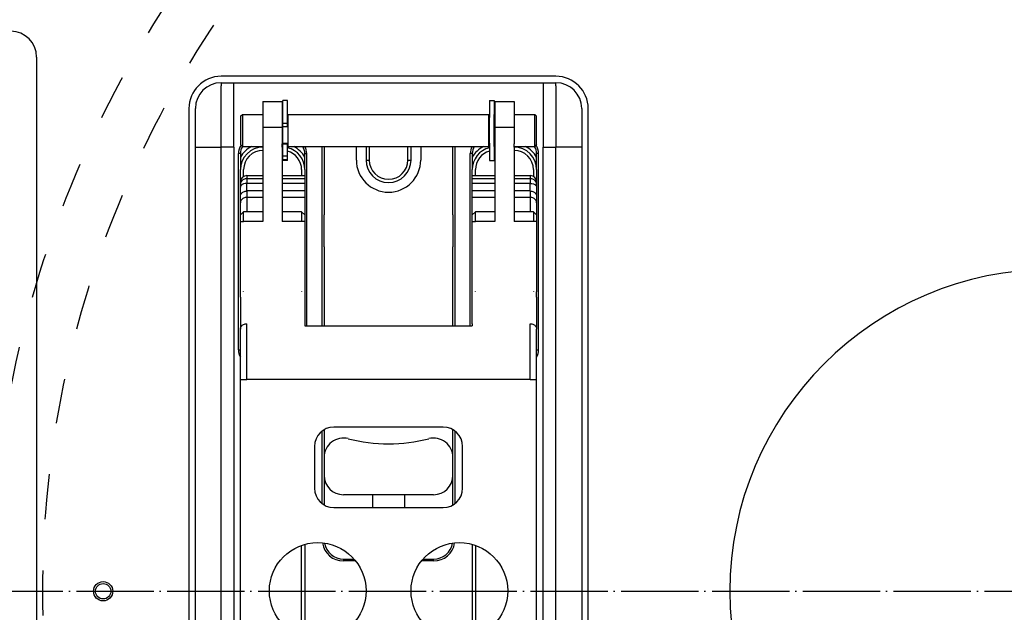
# Model space of a CAD drawing. Extents: x -1763 to 4575, y -3429 to 1051.
# Tile 137 of 174: x 2440 to 2593, y -1725 to -1633. Entities that reach past the tile are written whole.
import ezdxf

# ---------------------------------------------------------------- set-up
doc = ezdxf.new("R2010")
doc.units = 0
doc.linetypes.add('DASHED', pattern=[15, 7, -8])
doc.linetypes.add('DOT_CENTER', pattern=[14, 12, -1, 0, -1])
doc.layers.get('0').update_dxf_attribs({"linetype": 'CONTINUOUS'})
doc.layers.add('1', color=7, linetype='CONTINUOUS')

# ---------------------------------------------------------------- blocks, each defined once
blk = doc.blocks.new('E7018-24101__193', base_point=(2900, -1958.68))
at = {"color": 1, "linetype": 'CONTINUOUS'}
for p, q in [((2442.35, -1638.88), (2442.35, -1804.88)), ((2523, -1641.88), (2471, -1641.88)), ((2466, -1646.88), (2466, -1796.88)), ((2528, -1796.88), (2528, -1646.88))]:
    blk.add_line(p, q, dxfattribs=at)
for radius in [1.5, 1.2]:
    blk.add_circle((2452.68, -1721.88), radius, dxfattribs=at)
for centre, radius, start, end in [((2438.35, -1638.88), 4, 0, 90), ((2471, -1646.88), 5, 90, 180), ((2523, -1646.88), 5, 0, 90), ((2600, -1721.88), 50, 90, -90)]:
    blk.add_arc(centre, radius, start, end, dxfattribs=at)
blk = doc.blocks.new('BUSHING_E7018-21701_2__261', base_point=(2502, -1659.88))
at = {"color": 1, "linetype": 'CONTINUOUS'}
blk.add_arc((2497, -1654.88), 5, 180, 0, dxfattribs=at)
blk = doc.blocks.new('BUSHINGS_POGOTOWER__263', base_point=(2708, -1793.38))
blk.add_blockref('BUSHING_E7018-21701_2__261', (2502, -1659.88))
blk = doc.blocks.new('SMALLPARTS__301', base_point=(2940, -1972.18))
blk.add_blockref('BUSHINGS_POGOTOWER__263', (2708, -1793.38))
blk = doc.blocks.new('E7018-64101__302', base_point=(2940, -1972.18))
for name, p in [('SMALLPARTS__301', (2940, -1972.18)), ('E7018-24101__193', (2900, -1958.68))]:
    blk.add_blockref(name, p)
blk = doc.blocks.new('DUT_BOARD__303', base_point=(2884.31, -1929.7))
at = {"color": 1, "linetype": 'CONTINUOUS'}
blk.add_line((2442.35, -1638.88), (2442.35, -1804.88), dxfattribs=at)
for centre, radius, start, end in [((2438.35, -1638.88), 4, 0, 90), ((2600, -1721.88), 50, 90, -90)]:
    blk.add_arc(centre, radius, start, end, dxfattribs=at)
blk = doc.blocks.new('STIFF_ASSY_DUTBD__304', base_point=(2940, -1972.18))
for name, p in [('E7018-64101__302', (2940, -1972.18)), ('DUT_BOARD__303', (2884.31, -1929.7))]:
    blk.add_blockref(name, p)
blk = doc.blocks.new('Z_STAGE_PLATE__305', base_point=(2527, -1800.88))
at = {"color": 1, "linetype": 'CONTINUOUS'}
for p, q in [((2471, -1642.88), (2473, -1642.88)), ((2471, -1642.88), (2471, -1643.38)), ((2471, -1652.88), (2471, -1643.38)), ((2473, -1652.88), (2473, -1642.88)), ((2473, -1642.88), (2521, -1642.88)), ((2521, -1642.88), (2521, -1652.88)), ((2521, -1642.88), (2523, -1642.88)), ((2523, -1643.38), (2523, -1642.88)), ((2523, -1643.38), (2523, -1652.88)), ((2467, -1652.88), (2467, -1646.88)), ((2527, -1646.88), (2527, -1652.88)), ((2486.7, -1680.62), (2486.7, -1652.79)), ((2487, -1652.79), (2487, -1655.87)), ((2507, -1655.97), (2507, -1652.79)), ((2507.3, -1652.79), (2507.3, -1680.62)), ((2467, -1663.38), (2467, -1652.88)), ((2467, -1652.88), (2471, -1652.88)), ((2473, -1652.88), (2471, -1652.88)), ((2471, -1663.38), (2471, -1652.88)), ((2473, -1652.88), (2473, -1790.88)), ((2474, -1653.88), (2473.7, -1653.88)), ((2473.7, -1684.38), (2473.7, -1653.88)), ((2474, -1653.88), (2474, -1656.38)), ((2484, -1653.88), (2484.3, -1653.88)), ((2484, -1656.38), (2484, -1653.88)), ((2484.3, -1680.62), (2484.3, -1653.88)), ((2510, -1653.88), (2509.7, -1653.88)), ((2509.7, -1680.62), (2509.7, -1653.88)), ((2510, -1653.88), (2510, -1656.38)), ((2520.3, -1653.88), (2520, -1653.88)), ((2520, -1656.38), (2520, -1653.88)), ((2520.3, -1684.38), (2520.3, -1653.88)), ((2521, -1790.88), (2521, -1652.88)), ((2521, -1652.88), (2523, -1652.88)), ((2527, -1652.88), (2523, -1652.88)), ((2523, -1663.38), (2523, -1652.88)), ((2527, -1652.88), (2527, -1663.38)), ((2487, -1655.87), (2487, -1663.38)), ((2474, -1658.3), (2474, -1656.38)), ((2484, -1656.38), (2484, -1657.3)), ((2484, -1657.3), (2484, -1657.79)), ((2507, -1663.38), (2507, -1655.97)), ((2510, -1657.3), (2510, -1656.38)), ((2510, -1657.79), (2510, -1657.3)), ((2520, -1656.38), (2520, -1658.3)), ((2474, -1658.71), (2474, -1658.3)), ((2474, -1659.12), (2474, -1658.71)), ((2484, -1657.79), (2484, -1658.52)), ((2484, -1658.52), (2484, -1659.69)), ((2510, -1658.52), (2510, -1657.79)), ((2510, -1659.69), (2510, -1658.52)), ((2520, -1658.3), (2520, -1658.71)), ((2520, -1658.71), (2520, -1659.12)), ((2474, -1660.55), (2474, -1659.12)), ((2484, -1659.69), (2484, -1660.69)), ((2510, -1660.69), (2510, -1659.69)), ((2520, -1659.12), (2520, -1660.55)), ((2474, -1661.55), (2474, -1660.55)), ((2474, -1663.42), (2474, -1661.55)), ((2484, -1660.69), (2484, -1663.42)), ((2510, -1663.42), (2510, -1660.69)), ((2520, -1660.55), (2520, -1661.55)), ((2520, -1661.55), (2520, -1663.42)), ((2467, -1665.38), (2467, -1663.38)), ((2471, -1663.88), (2471, -1663.38)), ((2474, -1664.42), (2474, -1663.42)), ((2484, -1663.42), (2484, -1664.42)), ((2487, -1668.38), (2487, -1663.38)), ((2507, -1663.38), (2507, -1668.38)), ((2510, -1664.42), (2510, -1663.42)), ((2520, -1663.42), (2520, -1664.42)), ((2523, -1663.88), (2523, -1663.38)), ((2527, -1663.38), (2527, -1665.38)), ((2471, -1667.88), (2471, -1663.88)), ((2474, -1668.38), (2474, -1664.42)), ((2484, -1664.42), (2484, -1668.88)), ((2510, -1668.88), (2510, -1664.42)), ((2520, -1664.42), (2520, -1668.38)), ((2523, -1667.88), (2523, -1663.88)), ((2467, -1665.88), (2467, -1665.38)), ((2467, -1666.38), (2467, -1665.88)), ((2467, -1668.38), (2467, -1666.38)), ((2527, -1665.38), (2527, -1665.88)), ((2527, -1665.88), (2527, -1666.38)), ((2527, -1666.38), (2527, -1668.38)), ((2471, -1668.32), (2471, -1667.88)), ((2523, -1668.38), (2523, -1667.88)), ((2467, -1694.88), (2467, -1668.38)), ((2471, -1668.38), (2471, -1668.32)), ((2471, -1694.88), (2471, -1668.38)), ((2474, -1669.38), (2474, -1668.38)), ((2474, -1675.29), (2474, -1669.38)), ((2484, -1668.88), (2484, -1669.88)), ((2487, -1668.38), (2487, -1680.62)), ((2507, -1680.62), (2507, -1668.38)), ((2510, -1669.88), (2510, -1668.88)), ((2520, -1668.38), (2520, -1669.38)), ((2520, -1669.38), (2520, -1675.29)), ((2523, -1694.88), (2523, -1668.38)), ((2527, -1668.38), (2527, -1694.88)), ((2484, -1669.88), (2484, -1675.29)), ((2510, -1675.29), (2510, -1669.88)), ((2474, -1675.38), (2474, -1675.29)), ((2474, -1676.21), (2474, -1675.38)), ((2484, -1675.29), (2484, -1675.34)), ((2484, -1675.34), (2484, -1675.38)), ((2484, -1675.38), (2484, -1680.31)), ((2510, -1675.34), (2510, -1675.29)), ((2510, -1675.38), (2510, -1675.34)), ((2510, -1680.31), (2510, -1675.38)), ((2520, -1675.29), (2520, -1675.38)), ((2520, -1676.21), (2520, -1675.38)), ((2474, -1676.21), (2474, -1681.18)), ((2520, -1676.21), (2520, -1681.18)), ((2484, -1680.31), (2484, -1680.62)), ((2510, -1680.31), (2510, -1680.62)), ((2474, -1684.38), (2474, -1681.18)), ((2520, -1684.38), (2520, -1681.18)), ((2473.7, -1684.38), (2474, -1684.38)), ((2520, -1684.38), (2520.3, -1684.38)), ((2467, -1696.88), (2467, -1694.88)), ((2471, -1695.38), (2471, -1694.88)), ((2471, -1699.38), (2471, -1695.38)), ((2523, -1695.38), (2523, -1694.88)), ((2523, -1699.38), (2523, -1695.38)), ((2527, -1694.88), (2527, -1696.88)), ((2467, -1697.88), (2467, -1696.88)), ((2486.7, -1708.28), (2486.7, -1696.98)), ((2487, -1696.78), (2487, -1697.38)), ((2507, -1697.88), (2507, -1696.78)), ((2507.3, -1696.98), (2507.3, -1708.28)), ((2527, -1696.88), (2527, -1697.88)), ((2467, -1699.88), (2467, -1697.88)), ((2487, -1697.38), (2487, -1701.08)), ((2507, -1701.08), (2507, -1697.88)), ((2527, -1697.88), (2527, -1699.88)), ((2467, -1743.88), (2467, -1699.88)), ((2471, -1699.82), (2471, -1699.38)), ((2471, -1699.88), (2471, -1699.82)), ((2471, -1743.88), (2471, -1699.88)), ((2523, -1699.88), (2523, -1699.38)), ((2523, -1743.88), (2523, -1699.88)), ((2527, -1699.88), (2527, -1743.88)), ((2487, -1701.08), (2487, -1703.88)), ((2507, -1703.88), (2507, -1701.08)), ((2487, -1703.88), (2487, -1708.48)), ((2507, -1708.48), (2507, -1703.88)), ((2490, -1716.88), (2491.63, -1716.88)), ((2490, -1716.88), (2490, -1717.18)), ((2502.37, -1716.88), (2504, -1716.88)), ((2504, -1717.18), (2504, -1716.88)), ((2491.88, -1717.18), (2490, -1717.18)), ((2504, -1717.18), (2502.12, -1717.18))]:
    blk.add_line(p, q, dxfattribs=at)
for centre, radius, start, end in [((2471, -1646.88), 4, 90, 180), ((2523, -1646.88), 4, 0, 90), ((2476, -1653.88), 2.3, 145.8367, 180), ((2476, -1653.88), 2, 147.028, 180), ((2482, -1653.88), 2, 0, 32.972), ((2482, -1653.88), 2.3, 0, 28.245), ((2512, -1653.88), 2.3, 151.755, 180), ((2512, -1653.88), 2, 147.028, 180), ((2518, -1653.88), 2, 0, 32.972), ((2518, -1653.88), 2.3, 0, 34.1633), ((2476, -1684.38), 2.3, 180, -150.4082), ((2518, -1684.38), 2.3, -29.5918, 0), ((2490, -1713.88), 3.3, -171.4434, -90), ((2490, -1713.88), 3, -169.8604, -90), ((2504, -1713.88), 3.3, -90, -8.5566), ((2504, -1713.88), 3, -90, -10.1396)]:
    blk.add_arc(centre, radius, start, end, dxfattribs=at)
blk = doc.blocks.new('PIN_E7018-23703_3__308', base_point=(2527, -1699.88))
at = {"color": 1, "linetype": 'CONTINUOUS'}
for p, q in [((2523, -1695.38), (2523, -1694.88)), ((2523, -1699.38), (2523, -1695.38)), ((2527, -1694.88), (2527, -1696.88)), ((2527, -1697.88), (2527, -1699.88)), ((2523, -1699.88), (2523, -1699.38))]:
    blk.add_line(p, q, dxfattribs=at)
blk = doc.blocks.new('PIN_E7018-23703_4__309', base_point=(2527, -1668.38))
at = {"color": 1, "linetype": 'CONTINUOUS'}
for p, q in [((2523, -1663.88), (2523, -1663.38)), ((2527, -1663.38), (2527, -1665.38)), ((2523, -1667.88), (2523, -1663.88)), ((2527, -1666.38), (2527, -1668.38)), ((2523, -1668.38), (2523, -1667.88))]:
    blk.add_line(p, q, dxfattribs=at)
blk = doc.blocks.new('PIN_E7018-23703_6__310', base_point=(2490.5, -1699.88))
at = {"color": 1, "linetype": 'CONTINUOUS'}
for p, q in [((2467, -1696.88), (2467, -1694.88)), ((2471, -1695.38), (2471, -1694.88)), ((2471, -1699.38), (2471, -1695.38)), ((2467, -1699.88), (2467, -1697.88)), ((2471, -1699.82), (2471, -1699.38)), ((2471, -1699.88), (2471, -1699.82))]:
    blk.add_line(p, q, dxfattribs=at)
blk = doc.blocks.new('PIN_E7018-23703_5__313', base_point=(2471, -1668.38))
at = {"color": 1, "linetype": 'CONTINUOUS'}
for p, q in [((2467, -1665.38), (2467, -1663.38)), ((2471, -1663.88), (2471, -1663.38)), ((2471, -1667.88), (2471, -1663.88)), ((2467, -1668.38), (2467, -1666.38)), ((2471, -1668.32), (2471, -1667.88)), ((2471, -1668.38), (2471, -1668.32))]:
    blk.add_line(p, q, dxfattribs=at)
blk = doc.blocks.new('LATCHPINS__314', base_point=(2527, -1780.38))
for name, p in [('PIN_E7018-23703_5__313', (2471, -1668.38)), ('PIN_E7018-23703_4__309', (2527, -1668.38)), ('PIN_E7018-23703_6__310', (2490.5, -1699.88)), ('PIN_E7018-23703_3__308', (2527, -1699.88))]:
    blk.add_blockref(name, p)
blk = doc.blocks.new('RETAIN_RING_DIN6799-4__315', base_point=(2513.4, -1654.94))
at = {"color": 1, "linetype": 'CONTINUOUS'}
for p, q in [((2512.7, -1645.64), (2512.7, -1648.29)), ((2512.7, -1645.64), (2513.4, -1645.64)), ((2513.4, -1645.64), (2513.4, -1647.79)), ((2513.4, -1647.85), (2513.4, -1647.79)), ((2513.4, -1648.03), (2513.4, -1647.85)), ((2513.4, -1648.13), (2513.4, -1648.03)), ((2513.4, -1648.29), (2513.4, -1648.13)), ((2512.7, -1652.29), (2512.7, -1648.29)), ((2513.4, -1648.32), (2513.4, -1648.29)), ((2513.4, -1648.6), (2513.4, -1648.32)), ((2513.4, -1648.64), (2513.4, -1648.6)), ((2513.4, -1651.94), (2513.4, -1648.64)), ((2512.7, -1652.29), (2512.7, -1654.94)), ((2513.4, -1651.98), (2513.4, -1651.94)), ((2513.4, -1652.27), (2513.4, -1651.98)), ((2513.4, -1652.29), (2513.4, -1652.27)), ((2513.4, -1652.45), (2513.4, -1652.29)), ((2513.4, -1652.55), (2513.4, -1652.45)), ((2513.4, -1652.73), (2513.4, -1652.55)), ((2513.4, -1652.79), (2513.4, -1652.73)), ((2513.4, -1652.79), (2513.4, -1654.94)), ((2512.7, -1654.94), (2513.4, -1654.94))]:
    blk.add_line(p, q, dxfattribs=at)
blk = doc.blocks.new('RAIL_E7018-23701_2__316', base_point=(2484, -1766.79))
at = {"color": 1, "linetype": 'CONTINUOUS'}
for p, q in [((2477.5, -1645.79), (2477.5, -1649.79)), ((2477.5, -1645.79), (2480.5, -1645.79)), ((2480.5, -1645.79), (2480.5, -1649.79)), ((2477.5, -1649.79), (2480.5, -1649.79)), ((2477.5, -1649.79), (2477.5, -1652.38)), ((2480.5, -1649.79), (2480.5, -1652.38)), ((2477.5, -1652.38), (2477.5, -1652.88)), ((2480.5, -1652.88), (2480.5, -1652.38)), ((2477.5, -1652.88), (2477.5, -1653.38)), ((2477.5, -1653.38), (2477.5, -1662.92)), ((2480.5, -1652.88), (2480.5, -1653.38)), ((2480.5, -1653.38), (2480.5, -1662.92)), ((2474, -1663.42), (2474.5, -1662.92)), ((2474, -1664.42), (2474, -1663.42)), ((2477.5, -1662.92), (2474.5, -1662.92)), ((2474.5, -1664.42), (2474.5, -1662.92)), ((2477.5, -1662.92), (2477.5, -1664.42)), ((2480.5, -1662.92), (2480.5, -1664.42)), ((2483.5, -1662.92), (2480.5, -1662.92)), ((2483.5, -1662.92), (2483.5, -1664.42)), ((2484, -1663.42), (2483.5, -1662.92)), ((2484, -1663.42), (2484, -1664.42)), ((2474, -1664.42), (2474.5, -1664.42)), ((2474, -1668.38), (2474, -1664.42)), ((2477.5, -1664.42), (2474.5, -1664.42)), ((2483.5, -1664.42), (2480.5, -1664.42)), ((2484, -1664.42), (2483.5, -1664.42)), ((2484, -1664.42), (2484, -1668.88)), ((2474, -1669.38), (2474, -1668.38)), ((2474, -1675.29), (2474, -1669.38)), ((2484, -1668.88), (2484, -1669.88)), ((2484, -1669.88), (2484, -1675.29)), ((2474, -1675.38), (2474, -1675.29)), ((2474, -1676.21), (2474, -1675.38)), ((2474.5, -1675.38), (2474.5, -1675.29)), ((2483.5, -1675.29), (2483.5, -1675.38)), ((2484, -1675.29), (2484, -1675.34)), ((2484, -1675.34), (2484, -1675.38)), ((2484, -1675.38), (2484, -1680.31)), ((2474, -1676.21), (2474, -1681.18)), ((2484, -1680.31), (2484, -1680.62)), ((2474, -1684.38), (2474, -1681.18)), ((2474, -1688.97), (2474, -1684.38)), ((2474, -1737.29), (2474, -1688.97)), ((2483.5, -1728.9), (2483.5, -1714.76)), ((2484, -1714.61), (2484, -1729.06)), ((2474, -1748.16), (2474, -1737.29)), ((2474, -1749.16), (2474, -1748.16)), ((2477.5, -1762.59), (2477.5, -1762.79)), ((2477.5, -1762.79), (2477.5, -1764.38)), ((2477.5, -1762.79), (2477.7, -1762.79)), ((2477.5, -1764.38), (2477.5, -1764.88)), ((2477.5, -1764.88), (2477.5, -1765.38)), ((2477.5, -1765.38), (2477.5, -1766.79)), ((2480.5, -1764.88), (2480.5, -1764.79)), ((2480.5, -1764.88), (2480.5, -1765.38)), ((2480.5, -1765.38), (2480.5, -1766.79)), ((2477.5, -1766.79), (2480.5, -1766.79))]:
    blk.add_line(p, q, dxfattribs=at)
blk = doc.blocks.new('RAIL_E7018-23701_1__317', base_point=(2520, -1766.79))
at = {"color": 1, "linetype": 'CONTINUOUS'}
for p, q in [((2513.5, -1645.79), (2516.5, -1645.79)), ((2513.5, -1645.79), (2513.5, -1649.79)), ((2516.5, -1645.79), (2516.5, -1649.79)), ((2513.5, -1649.79), (2513.5, -1652.38)), ((2513.5, -1649.79), (2516.5, -1649.79)), ((2516.5, -1649.79), (2516.5, -1652.38)), ((2513.5, -1652.38), (2513.5, -1652.88)), ((2516.5, -1652.88), (2516.5, -1652.38)), ((2513.5, -1652.88), (2513.5, -1653.38)), ((2513.5, -1653.38), (2513.5, -1662.92)), ((2516.5, -1652.88), (2516.5, -1653.38)), ((2516.5, -1653.38), (2516.5, -1662.92)), ((2510, -1663.42), (2510.5, -1662.92)), ((2510, -1664.42), (2510, -1663.42)), ((2513.5, -1662.92), (2510.5, -1662.92)), ((2510.5, -1664.42), (2510.5, -1662.92)), ((2513.5, -1662.92), (2513.5, -1664.42)), ((2519.5, -1662.92), (2516.5, -1662.92)), ((2516.5, -1662.92), (2516.5, -1664.42)), ((2519.5, -1662.92), (2519.5, -1664.42)), ((2520, -1663.42), (2519.5, -1662.92)), ((2520, -1663.42), (2520, -1664.42)), ((2510, -1668.88), (2510, -1664.42)), ((2510, -1664.42), (2510.5, -1664.42)), ((2513.5, -1664.42), (2510.5, -1664.42)), ((2519.5, -1664.42), (2516.5, -1664.42)), ((2520, -1664.42), (2519.5, -1664.42)), ((2520, -1664.42), (2520, -1668.38)), ((2510, -1669.88), (2510, -1668.88)), ((2520, -1668.38), (2520, -1669.38)), ((2520, -1669.38), (2520, -1675.29)), ((2510, -1675.29), (2510, -1669.88)), ((2510, -1675.34), (2510, -1675.29)), ((2510, -1675.38), (2510, -1675.34)), ((2510, -1680.31), (2510, -1675.38)), ((2519.5, -1675.29), (2519.5, -1675.38)), ((2520, -1675.29), (2520, -1675.38)), ((2520, -1676.21), (2520, -1675.38)), ((2520, -1676.21), (2520, -1681.18)), ((2510, -1680.31), (2510, -1680.62)), ((2520, -1684.38), (2520, -1681.18)), ((2520, -1688.97), (2520, -1684.38)), ((2520, -1737.29), (2520, -1688.97)), ((2510, -1714.61), (2510, -1729.06)), ((2510.5, -1714.76), (2510.5, -1728.9)), ((2520, -1748.16), (2520, -1737.29)), ((2520, -1749.16), (2520, -1748.16)), ((2516.3, -1762.79), (2516.5, -1762.79)), ((2516.5, -1762.59), (2516.5, -1762.79)), ((2516.5, -1762.79), (2516.5, -1764.38)), ((2516.5, -1764.88), (2516.5, -1764.38)), ((2513.5, -1764.79), (2513.5, -1764.88)), ((2513.5, -1764.88), (2513.5, -1765.38)), ((2513.5, -1765.38), (2513.5, -1766.79)), ((2516.5, -1764.88), (2516.5, -1765.38)), ((2516.5, -1765.38), (2516.5, -1766.79)), ((2513.5, -1766.79), (2516.5, -1766.79))]:
    blk.add_line(p, q, dxfattribs=at)
blk = doc.blocks.new('RETAIN_RING_DIN6799-4__318', base_point=(2481.3, -1654.94))
at = {"color": 1, "linetype": 'CONTINUOUS'}
for p, q in [((2480.6, -1647.79), (2480.6, -1645.64)), ((2481.3, -1645.64), (2480.6, -1645.64)), ((2481.3, -1648.29), (2481.3, -1645.64)), ((2480.6, -1648.29), (2480.6, -1647.79)), ((2480.6, -1648.31), (2480.6, -1648.29)), ((2480.6, -1648.61), (2480.6, -1648.31)), ((2480.6, -1648.88), (2480.6, -1648.61)), ((2480.6, -1649.13), (2480.6, -1648.88)), ((2480.6, -1649.23), (2480.6, -1649.13)), ((2480.6, -1649.26), (2480.6, -1649.23)), ((2481.3, -1649.23), (2480.6, -1649.23)), ((2480.6, -1649.37), (2480.6, -1649.26)), ((2480.6, -1649.38), (2480.6, -1649.37)), ((2480.6, -1649.54), (2480.6, -1649.38)), ((2480.6, -1649.72), (2480.6, -1649.54)), ((2480.6, -1651.72), (2480.6, -1649.72)), ((2481.3, -1649.72), (2480.6, -1649.72)), ((2481.3, -1649.23), (2481.3, -1648.29)), ((2481.3, -1649.72), (2481.3, -1649.23)), ((2480.6, -1651.78), (2480.6, -1651.72)), ((2480.6, -1651.81), (2480.6, -1651.78)), ((2480.6, -1651.91), (2480.6, -1651.81)), ((2480.6, -1652.29), (2480.6, -1651.91)), ((2480.6, -1652.29), (2480.6, -1652.29)), ((2480.6, -1652.43), (2480.6, -1652.29)), ((2480.6, -1652.79), (2480.6, -1652.43)), ((2481.3, -1652.43), (2480.6, -1652.43)), ((2480.6, -1654.29), (2480.6, -1652.79)), ((2481.3, -1652.43), (2481.3, -1652.29)), ((2481.3, -1654.29), (2481.3, -1652.43)), ((2481.3, -1654.29), (2480.6, -1654.29)), ((2480.6, -1654.86), (2480.6, -1654.29)), ((2481.3, -1654.86), (2481.3, -1654.29)), ((2481.3, -1654.86), (2480.6, -1654.86)), ((2480.6, -1654.94), (2480.6, -1654.86)), ((2481.3, -1654.94), (2480.6, -1654.94)), ((2481.3, -1654.94), (2481.3, -1654.86))]:
    blk.add_line(p, q, dxfattribs=at)
blk = doc.blocks.new('PIN_E7018-23702_2__323', base_point=(2520, -1652.79))
at = {"color": 1, "linetype": 'CONTINUOUS'}
for p, q in [((2474, -1648.09), (2474.3, -1647.79)), ((2474, -1648.09), (2474, -1652.49)), ((2474.3, -1647.79), (2477.5, -1647.79)), ((2474.3, -1647.79), (2474.3, -1652.79)), ((2480.5, -1647.79), (2480.6, -1647.79)), ((2480.6, -1648.29), (2480.6, -1647.79)), ((2481.4, -1647.79), (2512.6, -1647.79)), ((2481.4, -1648.29), (2481.4, -1647.79)), ((2512.6, -1648.29), (2512.6, -1647.79)), ((2513.4, -1647.85), (2513.4, -1647.79)), ((2513.4, -1647.79), (2513.5, -1647.79)), ((2513.4, -1648.03), (2513.4, -1647.85)), ((2513.4, -1648.13), (2513.4, -1648.03)), ((2513.4, -1648.29), (2513.4, -1648.13)), ((2516.5, -1647.79), (2519.7, -1647.79)), ((2519.7, -1652.79), (2519.7, -1647.79)), ((2520, -1648.09), (2519.7, -1647.79)), ((2520, -1652.49), (2520, -1648.09)), ((2480.6, -1648.31), (2480.6, -1648.29)), ((2480.6, -1648.61), (2480.6, -1648.31)), ((2480.6, -1648.88), (2480.6, -1648.61)), ((2480.6, -1649.13), (2480.6, -1648.88)), ((2480.6, -1649.23), (2480.6, -1649.13)), ((2480.6, -1649.26), (2480.6, -1649.23)), ((2480.6, -1649.37), (2480.6, -1649.26)), ((2480.6, -1649.38), (2480.6, -1649.37)), ((2480.6, -1649.54), (2480.6, -1649.38)), ((2480.6, -1649.72), (2480.6, -1649.54)), ((2480.6, -1651.72), (2480.6, -1649.72)), ((2481.3, -1648.29), (2481.4, -1648.29)), ((2481.4, -1652.29), (2481.4, -1648.29)), ((2512.6, -1652.29), (2512.6, -1648.29)), ((2512.6, -1648.29), (2512.7, -1648.29)), ((2513.4, -1648.32), (2513.4, -1648.29)), ((2513.4, -1648.6), (2513.4, -1648.32)), ((2513.4, -1648.64), (2513.4, -1648.6)), ((2513.4, -1651.94), (2513.4, -1648.64)), ((2474, -1652.49), (2474.3, -1652.79)), ((2474.3, -1652.79), (2477.5, -1652.79)), ((2480.5, -1652.79), (2480.6, -1652.79)), ((2480.6, -1651.78), (2480.6, -1651.72)), ((2480.6, -1651.81), (2480.6, -1651.78)), ((2480.6, -1651.91), (2480.6, -1651.81)), ((2480.6, -1652.29), (2480.6, -1651.91)), ((2480.6, -1652.29), (2480.6, -1652.29)), ((2480.6, -1652.43), (2480.6, -1652.29)), ((2480.6, -1652.29), (2481.4, -1652.29)), ((2480.6, -1652.79), (2480.6, -1652.43)), ((2481.4, -1652.79), (2481.4, -1652.29)), ((2481.4, -1652.79), (2512.6, -1652.79)), ((2512.6, -1652.79), (2512.6, -1652.29)), ((2512.6, -1652.29), (2512.7, -1652.29)), ((2513.4, -1651.98), (2513.4, -1651.94)), ((2513.4, -1652.27), (2513.4, -1651.98)), ((2513.4, -1652.29), (2513.4, -1652.27)), ((2513.4, -1652.45), (2513.4, -1652.29)), ((2513.4, -1652.55), (2513.4, -1652.45)), ((2513.4, -1652.73), (2513.4, -1652.55)), ((2513.4, -1652.79), (2513.4, -1652.73)), ((2513.4, -1652.79), (2513.5, -1652.79)), ((2516.5, -1652.79), (2519.7, -1652.79)), ((2520, -1652.49), (2519.7, -1652.79))]:
    blk.add_line(p, q, dxfattribs=at)
blk = doc.blocks.new('LEVER_E7018-25001__324', base_point=(2520, -1766.12))
at = {"color": 1, "linetype": 'CONTINUOUS'}
for p, q in [((2475, -1657.3), (2475, -1657.79)), ((2475, -1657.3), (2477.5, -1657.3)), ((2480.5, -1657.3), (2484, -1657.3)), ((2484, -1657.3), (2484, -1657.79)), ((2510, -1657.3), (2513.5, -1657.3)), ((2510, -1657.79), (2510, -1657.3)), ((2516.5, -1657.3), (2519, -1657.3)), ((2519, -1657.3), (2519, -1657.79)), ((2474, -1658.71), (2474, -1658.3)), ((2474, -1659.12), (2474, -1658.71)), ((2475, -1657.79), (2475, -1658.52)), ((2477.5, -1657.79), (2475, -1657.79)), ((2475, -1659.69), (2475, -1658.52)), ((2477.5, -1658.52), (2475, -1658.52)), ((2484, -1657.79), (2480.5, -1657.79)), ((2484, -1658.52), (2480.5, -1658.52)), ((2484, -1657.79), (2484, -1658.52)), ((2484, -1658.52), (2484, -1659.69)), ((2513.5, -1657.79), (2510, -1657.79)), ((2510, -1658.52), (2510, -1657.79)), ((2513.5, -1658.52), (2510, -1658.52)), ((2510, -1659.69), (2510, -1658.52)), ((2519, -1657.79), (2516.5, -1657.79)), ((2519, -1658.52), (2516.5, -1658.52)), ((2519, -1657.79), (2519, -1658.52)), ((2519, -1659.69), (2519, -1658.52)), ((2520, -1658.3), (2520, -1658.71)), ((2520, -1658.71), (2520, -1659.12)), ((2474, -1660.55), (2474, -1659.12)), ((2475, -1659.69), (2475, -1660.69)), ((2477.5, -1659.69), (2475, -1659.69)), ((2484, -1659.69), (2480.5, -1659.69)), ((2484, -1659.69), (2484, -1660.69)), ((2513.5, -1659.69), (2510, -1659.69)), ((2510, -1660.69), (2510, -1659.69)), ((2519, -1659.69), (2516.5, -1659.69)), ((2519, -1659.69), (2519, -1660.69)), ((2520, -1659.12), (2520, -1660.55)), ((2474, -1661.55), (2474, -1660.55)), ((2474, -1663.42), (2474, -1661.55)), ((2475, -1660.69), (2475, -1662.92)), ((2477.5, -1660.69), (2475, -1660.69)), ((2484, -1660.69), (2480.5, -1660.69)), ((2484, -1660.69), (2484, -1663.42)), ((2513.5, -1660.69), (2510, -1660.69)), ((2510, -1663.42), (2510, -1660.69)), ((2519, -1660.69), (2516.5, -1660.69)), ((2519, -1660.69), (2519, -1662.92)), ((2520, -1660.55), (2520, -1661.55)), ((2520, -1661.55), (2520, -1663.42)), ((2474, -1664.42), (2474, -1663.42)), ((2484, -1663.42), (2484, -1664.42)), ((2510, -1664.42), (2510, -1663.42)), ((2520, -1663.42), (2520, -1664.42)), ((2474, -1668.38), (2474, -1664.42)), ((2484, -1664.42), (2484, -1668.88)), ((2510, -1668.88), (2510, -1664.42)), ((2520, -1664.42), (2520, -1668.38)), ((2474, -1669.38), (2474, -1668.38)), ((2474, -1675.29), (2474, -1669.38)), ((2484, -1668.88), (2484, -1669.88)), ((2510, -1669.88), (2510, -1668.88)), ((2520, -1668.38), (2520, -1669.38)), ((2520, -1669.38), (2520, -1675.29)), ((2484, -1669.88), (2484, -1675.29)), ((2510, -1675.29), (2510, -1669.88)), ((2474, -1675.38), (2474, -1675.29)), ((2474, -1676.21), (2474, -1675.38)), ((2484, -1675.29), (2484, -1675.34)), ((2484, -1675.34), (2484, -1675.38)), ((2484, -1675.38), (2484, -1680.31)), ((2510, -1675.34), (2510, -1675.29)), ((2510, -1675.38), (2510, -1675.34)), ((2510, -1680.31), (2510, -1675.38)), ((2520, -1675.29), (2520, -1675.38)), ((2520, -1676.21), (2520, -1675.38)), ((2474, -1676.21), (2474, -1681.18)), ((2520, -1676.21), (2520, -1681.18)), ((2475, -1688.97), (2475, -1680.31)), ((2484, -1680.31), (2484, -1680.62)), ((2510, -1680.31), (2510, -1680.62)), ((2519, -1688.97), (2519, -1680.31)), ((2474, -1684.38), (2474, -1681.18)), ((2484, -1680.62), (2510, -1680.62)), ((2520, -1684.38), (2520, -1681.18)), ((2474, -1688.97), (2474, -1684.38)), ((2520, -1688.97), (2520, -1684.38)), ((2474, -1737.29), (2474, -1688.97)), ((2474, -1688.97), (2475, -1688.97)), ((2519, -1688.97), (2475, -1688.97)), ((2519, -1688.97), (2520, -1688.97)), ((2520, -1737.29), (2520, -1688.97)), ((2505.5, -1696.38), (2488.5, -1696.38)), ((2485.5, -1699.38), (2485.5, -1705.88)), ((2508.5, -1705.88), (2508.5, -1699.38)), ((2488.5, -1708.88), (2505.5, -1708.88)), ((2488.5, -1734.79), (2505.5, -1734.79)), ((2474, -1748.16), (2474, -1737.29)), ((2485.5, -1737.79), (2485.5, -1744.29)), ((2508.5, -1744.29), (2508.5, -1737.79)), ((2520, -1748.16), (2520, -1737.29)), ((2488.5, -1747.29), (2505.5, -1747.29)), ((2474, -1749.16), (2474, -1748.16)), ((2474, -1754.12), (2474, -1749.16)), ((2520, -1749.16), (2520, -1748.16)), ((2520, -1754.12), (2520, -1749.16)), ((2486, -1766.12), (2508, -1766.12))]:
    blk.add_line(p, q, dxfattribs=at)
for centre in [(2486, -1721.83), (2508, -1721.83)]:
    blk.add_circle(centre, 7.5, dxfattribs=at)
for centre, radius, start, end in [((2475, -1658.3), 1, 90, 180), ((2519, -1658.3), 1, 0, 90), ((2488.5, -1699.38), 3, 90, 180), ((2505.5, -1699.38), 3, 0, 90), ((2488.5, -1705.88), 3, 180, -90), ((2505.5, -1705.88), 3, -90, 0), ((2488.5, -1737.79), 3, 90, 180), ((2505.5, -1737.79), 3, 0, 90), ((2488.5, -1744.29), 3, 180, -90), ((2505.5, -1744.29), 3, -90, 0), ((2486, -1754.12), 12, 180, -90), ((2508, -1754.12), 12, -90, 0)]:
    blk.add_arc(centre, radius, start, end, dxfattribs=at)
for points in [[(2475, -1657.79), (2474.82, -1657.79), (2474.65, -1657.83), (2474.35, -1657.99), (2474.22, -1658.11), (2474.05, -1658.39), (2474, -1658.55), (2474, -1658.71)], [(2475, -1658.52), (2474.82, -1658.52), (2474.65, -1658.54), (2474.35, -1658.65), (2474.22, -1658.73), (2474.05, -1658.91), (2474, -1659.02), (2474, -1659.12)], [(2520, -1658.71), (2520, -1658.55), (2519.95, -1658.39), (2519.78, -1658.11), (2519.65, -1657.99), (2519.35, -1657.83), (2519.18, -1657.79), (2519, -1657.79)], [(2519, -1658.52), (2519.18, -1658.52), (2519.35, -1658.54), (2519.65, -1658.65), (2519.78, -1658.73), (2519.95, -1658.91), (2520, -1659.02), (2520, -1659.12)], [(2474, -1660.55), (2474, -1660.4), (2474.05, -1660.25), (2474.22, -1659.99), (2474.35, -1659.88), (2474.65, -1659.73), (2474.82, -1659.69), (2475, -1659.69)], [(2519, -1659.69), (2519.18, -1659.69), (2519.35, -1659.73), (2519.65, -1659.88), (2519.78, -1659.99), (2519.95, -1660.25), (2520, -1660.4), (2520, -1660.55)], [(2475, -1660.69), (2474.82, -1660.69), (2474.65, -1660.73), (2474.35, -1660.88), (2474.22, -1660.99), (2474.05, -1661.25), (2474, -1661.4), (2474, -1661.55)], [(2520, -1661.55), (2520, -1661.4), (2519.95, -1661.25), (2519.78, -1660.99), (2519.65, -1660.88), (2519.35, -1660.73), (2519.18, -1660.69), (2519, -1660.69)], [(2474, -1681.18), (2474, -1681.03), (2474.05, -1680.88), (2474.22, -1680.61), (2474.35, -1680.5), (2474.65, -1680.35), (2474.82, -1680.31), (2475, -1680.31)], [(2519, -1680.31), (2519.18, -1680.31), (2519.35, -1680.35), (2519.65, -1680.5), (2519.78, -1680.61), (2519.95, -1680.88), (2520, -1681.03), (2520, -1681.18)]]:
    blk.add_open_spline(points, degree=3, knots=[0, 0, 0, 0, 1, 1, 2, 2, 3, 3, 3, 3], dxfattribs=at)
blk = doc.blocks.new('CLAMP_ASSY__325', base_point=(2520, -1787.09))
for name, p in [('RAIL_E7018-23701_2__316', (2484, -1766.79)), ('RETAIN_RING_DIN6799-4__318', (2481.3, -1654.94)), ('RAIL_E7018-23701_1__317', (2520, -1766.79)), ('RETAIN_RING_DIN6799-4__315', (2513.4, -1654.94)), ('PIN_E7018-23702_2__323', (2520, -1652.79)), ('LEVER_E7018-25001__324', (2520, -1766.12))]:
    blk.add_blockref(name, p)
blk = doc.blocks.new('LATCH_E7018-21201_2__327', base_point=(2507, -1706.88))
at = {"color": 1, "linetype": 'CONTINUOUS'}
for p, q in [((2487, -1652.79), (2487, -1655.87)), ((2492, -1654.88), (2492, -1652.79)), ((2493.5, -1652.79), (2493.5, -1654.88)), ((2494, -1652.79), (2494, -1654.88)), ((2500, -1654.88), (2500, -1652.79)), ((2500.5, -1654.88), (2500.5, -1652.79)), ((2502, -1652.79), (2502, -1654.88)), ((2507, -1655.97), (2507, -1652.79)), ((2487, -1655.87), (2487, -1663.38)), ((2493.5, -1654.88), (2494, -1654.88)), ((2500, -1654.88), (2500.5, -1654.88)), ((2507, -1663.38), (2507, -1655.97)), ((2487, -1668.38), (2487, -1663.38)), ((2507, -1663.38), (2507, -1668.38)), ((2487, -1668.38), (2487, -1680.62)), ((2507, -1680.62), (2507, -1668.38)), ((2487, -1696.78), (2487, -1697.38)), ((2507, -1697.88), (2507, -1696.78)), ((2487, -1697.38), (2487, -1701.08)), ((2507, -1701.08), (2507, -1697.88)), ((2487, -1701.08), (2487, -1703.88)), ((2507, -1703.88), (2507, -1701.08)), ((2504, -1706.88), (2490, -1706.88))]:
    blk.add_line(p, q, dxfattribs=at)
for centre, radius, start, end in [((2497, -1654.88), 5, 180, 0), ((2497, -1654.88), 3.5, 180, 0), ((2497, -1654.88), 3, 180, 0), ((2490, -1701.08), 3, 75.5225, 180), ((2497, -1673.97), 25, -104.4775, -90), ((2497, -1673.97), 25, -90, -75.5225), ((2504, -1701.08), 3, 0, 104.4775), ((2490, -1703.88), 3, 180, -90), ((2504, -1703.88), 3, -90, 0)]:
    blk.add_arc(centre, radius, start, end, dxfattribs=at)
blk = doc.blocks.new('DOWEL_PIN_5X50_DIN6325_328', base_point=(2499.5, -1736.88))
at = {"color": 1, "linetype": 'CONTINUOUS'}
for p, q in [((2494.5, -1706.88), (2494.5, -1708.88)), ((2499.5, -1706.88), (2499.5, -1708.88)), ((2494.5, -1734.79), (2494.5, -1736.88)), ((2499.5, -1734.79), (2499.5, -1736.88))]:
    blk.add_line(p, q, dxfattribs=at)
blk = doc.blocks.new('LOCK_ASSY__329', base_point=(2507, -1794.88))
for name, p in [('LATCH_E7018-21201_2__327', (2507, -1706.88)), ('DOWEL_PIN_5X50_DIN6325_328', (2499.5, -1736.88))]:
    blk.add_blockref(name, p)
blk = doc.blocks.new('Z-STAGE_ASSY__330', base_point=(2527, -1800.88))
for name, p in [('Z_STAGE_PLATE__305', (2527, -1800.88)), ('CLAMP_ASSY__325', (2520, -1787.09)), ('LOCK_ASSY__329', (2507, -1794.88)), ('LATCHPINS__314', (2527, -1780.38))]:
    blk.add_blockref(name, p)
blk = doc.blocks.new('PLATE_E7018-27702__331', base_point=(2527, -1800.88))
at = {"color": 1, "linetype": 'CONTINUOUS'}
for p, q in [((2471, -1642.88), (2473, -1642.88)), ((2471, -1642.88), (2471, -1643.38)), ((2473, -1642.88), (2521, -1642.88)), ((2521, -1642.88), (2523, -1642.88)), ((2523, -1643.38), (2523, -1642.88)), ((2467, -1652.88), (2467, -1646.88)), ((2527, -1646.88), (2527, -1652.88)), ((2477.5, -1652.38), (2477.5, -1652.88)), ((2480.5, -1652.88), (2480.5, -1652.38)), ((2513.5, -1652.38), (2513.5, -1652.88)), ((2516.5, -1652.88), (2516.5, -1652.38)), ((2467, -1663.38), (2467, -1652.88)), ((2527, -1652.88), (2527, -1663.38)), ((2474, -1658.3), (2474, -1656.38)), ((2474.5, -1657.44), (2474.5, -1656.38)), ((2483.5, -1656.38), (2483.5, -1657.3)), ((2484, -1656.38), (2484, -1657.3)), ((2484, -1657.3), (2484, -1657.79)), ((2510, -1657.3), (2510, -1656.38)), ((2510, -1657.79), (2510, -1657.3)), ((2510.5, -1657.3), (2510.5, -1656.38)), ((2519.5, -1656.38), (2519.5, -1657.44)), ((2520, -1656.38), (2520, -1658.3)), ((2474, -1658.71), (2474, -1658.3)), ((2474, -1659.12), (2474, -1658.71)), ((2484, -1657.79), (2484, -1658.52)), ((2484, -1658.52), (2484, -1659.69)), ((2510, -1658.52), (2510, -1657.79)), ((2510, -1659.69), (2510, -1658.52)), ((2520, -1658.3), (2520, -1658.71)), ((2520, -1658.71), (2520, -1659.12)), ((2474, -1660.55), (2474, -1659.12)), ((2484, -1659.69), (2484, -1660.69)), ((2510, -1660.69), (2510, -1659.69)), ((2520, -1659.12), (2520, -1660.55)), ((2474, -1661.55), (2474, -1660.55)), ((2474, -1663.42), (2474, -1661.55)), ((2484, -1660.69), (2484, -1663.42)), ((2510, -1663.42), (2510, -1660.69)), ((2520, -1660.55), (2520, -1661.55)), ((2520, -1661.55), (2520, -1663.42)), ((2467, -1665.38), (2467, -1663.38)), ((2474, -1664.42), (2474, -1663.42)), ((2474.5, -1664.42), (2474.5, -1662.92)), ((2483.5, -1662.92), (2483.5, -1664.42)), ((2484, -1663.42), (2484, -1664.42)), ((2510, -1664.42), (2510, -1663.42)), ((2510.5, -1664.42), (2510.5, -1662.92)), ((2519.5, -1662.92), (2519.5, -1664.42)), ((2520, -1663.42), (2520, -1664.42)), ((2527, -1663.38), (2527, -1665.38)), ((2474, -1668.38), (2474, -1664.42)), ((2484, -1664.42), (2484, -1668.88)), ((2510, -1668.88), (2510, -1664.42)), ((2520, -1664.42), (2520, -1668.38)), ((2467, -1665.88), (2467, -1665.38)), ((2467, -1666.38), (2467, -1665.88)), ((2467, -1668.38), (2467, -1666.38)), ((2527, -1665.38), (2527, -1665.88)), ((2527, -1665.88), (2527, -1666.38)), ((2527, -1666.38), (2527, -1668.38)), ((2467, -1694.88), (2467, -1668.38)), ((2474, -1669.38), (2474, -1668.38)), ((2474, -1675.29), (2474, -1669.38)), ((2484, -1668.88), (2484, -1669.88)), ((2510, -1669.88), (2510, -1668.88)), ((2520, -1668.38), (2520, -1669.38)), ((2520, -1669.38), (2520, -1675.29)), ((2527, -1668.38), (2527, -1694.88)), ((2484, -1669.88), (2484, -1675.29)), ((2510, -1675.29), (2510, -1669.88)), ((2474, -1675.38), (2474, -1675.29)), ((2474.5, -1675.38), (2474.5, -1675.29)), ((2483.5, -1675.29), (2483.5, -1675.38)), ((2484, -1675.29), (2484, -1675.34)), ((2484, -1675.34), (2484, -1675.38)), ((2510, -1675.34), (2510, -1675.29)), ((2510, -1675.38), (2510, -1675.34)), ((2510.5, -1675.38), (2510.5, -1675.29)), ((2519.5, -1675.29), (2519.5, -1675.38)), ((2520, -1675.29), (2520, -1675.38)), ((2467, -1696.88), (2467, -1694.88)), ((2527, -1694.88), (2527, -1696.88)), ((2467, -1697.88), (2467, -1696.88)), ((2527, -1696.88), (2527, -1697.88)), ((2467, -1699.88), (2467, -1697.88)), ((2527, -1697.88), (2527, -1699.88)), ((2467, -1743.88), (2467, -1699.88)), ((2527, -1699.88), (2527, -1743.88))]:
    blk.add_line(p, q, dxfattribs=at)
for centre, radius, start, end in [((2471, -1646.88), 4, 90, 180), ((2523, -1646.88), 4, 0, 90), ((2477.5, -1656.38), 4, 116.2187, 151.045), ((2480.5, -1656.38), 4, 76.9971, 78.463), ((2480.5, -1656.38), 4, 28.955, 63.7813), ((2513.5, -1656.38), 4, 116.2187, 151.045), ((2513.5, -1656.38), 4, 101.537, 103.0029), ((2516.5, -1656.38), 4, 28.955, 63.7813), ((2477.5, -1656.38), 3.5, 90, 180), ((2477.5, -1656.38), 3, 90, 180), ((2480.5, -1656.38), 3.5, 88.3628, 90), ((2480.5, -1656.38), 3, 88.0898, 90), ((2480.5, -1656.38), 3.5, 0, 76.787), ((2480.5, -1656.38), 3, 0, 74.534), ((2513.5, -1656.38), 3.5, 103.213, 180), ((2513.5, -1656.38), 3, 105.466, 180), ((2513.5, -1656.38), 3.5, 90, 91.6372), ((2513.5, -1656.38), 3, 90, 91.9102), ((2516.5, -1656.38), 3.5, 0, 90), ((2516.5, -1656.38), 3, 0, 90)]:
    blk.add_arc(centre, radius, start, end, dxfattribs=at)
blk = doc.blocks.new('NEEDLE_BEARING_0509_4__333', base_point=(2483.5, -1669.38))
at = {"color": 1, "linetype": 'CONTINUOUS'}
for p, q in [((2474.5, -1664.42), (2474.5, -1662.92)), ((2483.5, -1662.92), (2483.5, -1664.42))]:
    blk.add_line(p, q, dxfattribs=at)
blk = doc.blocks.new('DOWEL_PIN_5X22DIN6325__337', base_point=(2487, -1668.38))
at = {"color": 1, "linetype": 'CONTINUOUS'}
blk.add_line((2487, -1668.38), (2487, -1663.38), dxfattribs=at)
blk = doc.blocks.new('NEEDLE_BEARING_0509_2__338', base_point=(2519.5, -1669.38))
at = {"color": 1, "linetype": 'CONTINUOUS'}
for p, q in [((2510.5, -1664.42), (2510.5, -1662.92)), ((2519.5, -1662.92), (2519.5, -1664.42))]:
    blk.add_line(p, q, dxfattribs=at)
blk = doc.blocks.new('DOWEL_PIN_5X22DIN6325__339', base_point=(2507, -1668.38))
at = {"color": 1, "linetype": 'CONTINUOUS'}
blk.add_line((2507, -1663.38), (2507, -1668.38), dxfattribs=at)
blk = doc.blocks.new('BEARING_PARTS__340', base_point=(2519.5, -1781.38))
for name, p in [('NEEDLE_BEARING_0509_4__333', (2483.5, -1669.38)), ('DOWEL_PIN_5X22DIN6325__337', (2487, -1668.38)), ('DOWEL_PIN_5X22DIN6325__339', (2507, -1668.38)), ('NEEDLE_BEARING_0509_2__338', (2519.5, -1669.38))]:
    blk.add_blockref(name, p)
blk = doc.blocks.new('PLATE_ASSY_E7018-67702_341', base_point=(2527, -1800.88))
for name, p in [('PLATE_E7018-27702__331', (2527, -1800.88)), ('BEARING_PARTS__340', (2519.5, -1781.38))]:
    blk.add_blockref(name, p)
blk = doc.blocks.new('E7018FA_ASSY_1__342', base_point=(2527, -1800.88))
for name in ['Z-STAGE_ASSY__330', 'PLATE_ASSY_E7018-67702_341']:
    blk.add_blockref(name, (2527, -1800.88))
blk = doc.blocks.new('E7018FA__381', base_point=(2733, -1800.88))
blk.add_blockref('E7018FA_ASSY_1__342', (2527, -1800.88))
blk = doc.blocks.new('A1__382', base_point=(2940, -1972.18))
for name, p in [('STIFF_ASSY_DUTBD__304', (2940, -1972.18)), ('E7018FA__381', (2733, -1800.88))]:
    blk.add_blockref(name, p)
blk = doc.blocks.new('FRONT1__383', base_point=(2850.3, -1381.88))
blk.add_blockref('A1__382', (2940, -1972.18))
blk = doc.blocks.new('L1__384', base_point=(2850.3, -1381.88))
blk.add_blockref('FRONT1__383', (2850.3, -1381.88))
blk = doc.blocks.new('HEADPLATE_EG__629', base_point=(2054.3, -2091.02))
at = {"layer": '1', "color": 1, "linetype": 'DOT_CENTER'}
blk.add_line((2363.94, -1721.88), (2840.19, -1721.88), dxfattribs=at)
at = {"layer": '1', "color": 7, "linetype": 'DASHED'}
for radius in [166.69, 158.75]:
    blk.add_circle((2602.06, -1721.88), radius, dxfattribs=at)

msp = doc.modelspace()

# ---------------------------------------------------------------- block references
msp.add_blockref('L1__384', (2850.3, -1381.88))
at = {"layer": '1'}
msp.add_blockref('HEADPLATE_EG__629', (2054.3, -2091.02), dxfattribs=at)

doc.saveas('drawing.dxf')
